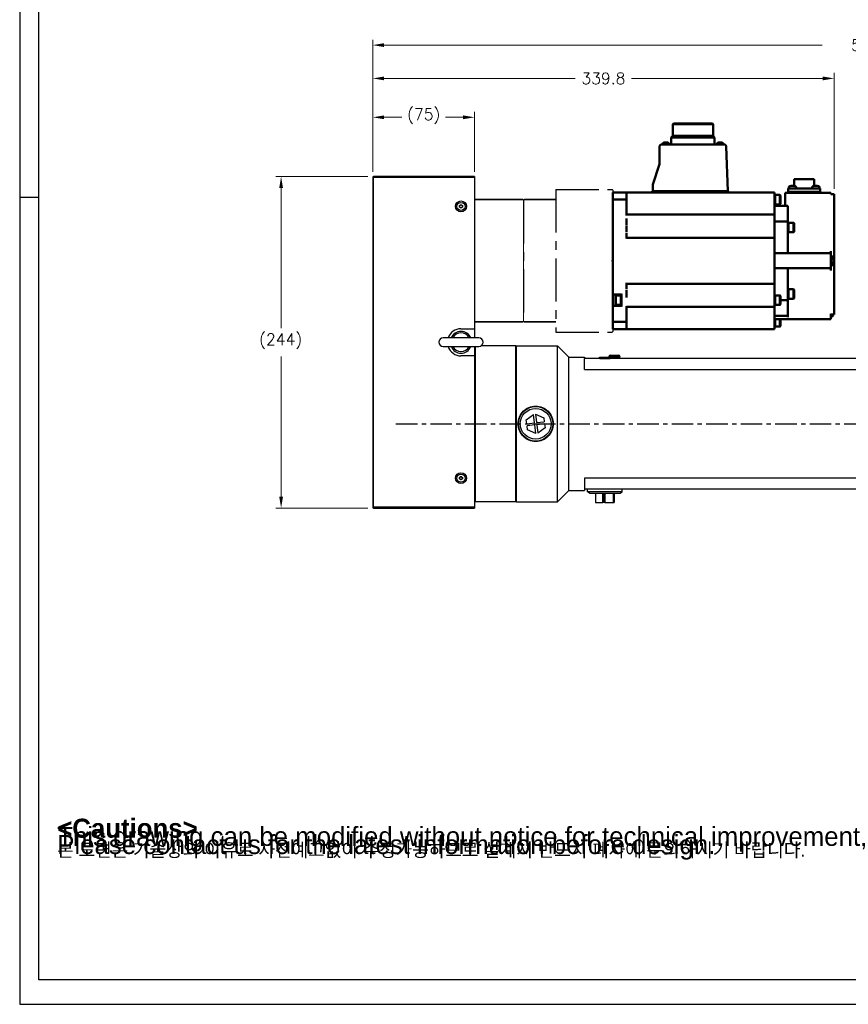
# Model space of a CAD drawing. Extents: x 20593 to 22277, y -1876 to -688.
# Tile 1 of 17: x 20593 to 21203, y -1876 to -1151. Entities that reach past the tile are written whole.
import ezdxf

# ---------------------------------------------------------------- set-up
doc = ezdxf.new("R2010")
doc.units = 0
doc.header["$LTSCALE"] = 25.4
doc.linetypes.add('CENTER', pattern=[2, 1.25, -0.25, 0.25, -0.25])
doc.layers.get('0').update_dxf_attribs({"linetype": 'CONTINUOUS'})
doc.layers.get('Defpoints').update_dxf_attribs({"linetype": 'CONTINUOUS'})
for name, color, linetype in [('1', 1, 'CENTER'), ('ATA-CENTER', 133, 'CENTER'), ('ATA-TEXT', 7, 'CONTINUOUS')]:
    doc.layers.add(name, color=color, linetype=linetype)
for name, color, linetype, lineweight in [('2d ConnectionPoints', 7, 'CONTINUOUS', 50), ('AM_0', 7, 'CONTINUOUS', 50), ('AM_5_Dimension', 6, 'CONTINUOUS', 13), ('ATA-DIM', 252, 'CONTINUOUS', 25), ('외형선(ISO)', 7, 'CONTINUOUS', 35)]:
    doc.layers.add(name, color=color, linetype=linetype, lineweight=lineweight)
doc.styles.get("Standard").update_dxf_attribs({"font": 'simplex.shx'})
doc.styles.add('주 문자 (ISO)', font='arial.ttf')
doc.dimstyles.new('ata_A1', dxfattribs={"dimtxt": 4.2, "dimasz": 4.2, "dimexe": 2, "dimexo": 2, "dimgap": 2, "dimtad": 0, "dimtih": 1, "dimtoh": 1, "dimdec": 6, "dimdsep": 46, "dimtxsty": 'Standard', "dimcen": 0, "dimclrd": 252, "dimclre": 252, "dimclrt": 4, "dimadec": 6, "dimazin": 2, "dimtfac": 1, "dimtdec": 6, "dimtofl": 0, "dimtmove": 0, "dimatfit": 3, "dimfxl": 0, "dimtolj": 1, "dimtzin": 0, "dimlwd": 0, "dimlwe": 0, "dimarcsym": 0})

# ---------------------------------------------------------------- blocks, each defined once
blk = doc.blocks.new('*D19063')
at = {"layer": 'ATA-DIM', "color": 252, "lineweight": 0}
for p, q in [((20852.62, -1263.24), (20852.62, -1219.13)), ((20861.02, -1223.13), (20873.94, -1223.13)), ((20919.22, -1223.13), (20906.3, -1223.13)), ((20927.62, -1263.24), (20927.62, -1219.13))]:
    blk.add_line(p, q, dxfattribs=at)
at = {"layer": 'ATA-DIM', "color": 252}
for points in [[(20861.02, -1221.73), (20861.02, -1224.53), (20852.62, -1223.13)], [(20919.22, -1224.53), (20919.22, -1221.73), (20927.62, -1223.13)]]:
    blk.add_solid(points, dxfattribs=at)
at = {"layer": 'Defpoints', "color": 0}
for p in [(20927.62, -1223.13), (20852.62, -1267.24), (20927.62, -1267.24)]:
    blk.add_point(p, dxfattribs=at)
at = {"layer": 'ATA-DIM', "color": 4, "ltscale": 0.2, "insert": (20877.94, -1216.75), "char_height": 8.4, "attachment_point": 1}
blk.add_mtext('\\A1;(75)', dxfattribs=at)
blk = doc.blocks.new('DDHW')
for p, q in [((20483.62, 4957.94), (20483.62, 4962.6)), ((20483.62, 4962.6), (20483.62, 4957.94)), ((20483.62, 4957.94), (20483.62, 4867.25)), ((20483.62, 4946.35), (20483.62, 4957.94)), ((20483.62, 4867.25), (20483.62, 4936.85)), ((20483.62, 4862.6), (20483.62, 4867.25)), ((20483.62, 4867.25), (20483.62, 4862.6)), ((20381.82, 4862.6), (20381.82, 4855.75))]:
    blk.add_line(p, q)
at = {"color": 7, "linetype": 'Continuous'}
blk.add_line((20483.62, 4962.6), (20483.62, 4862.6), dxfattribs=at)
at = {"ltscale": 0.2}
blk.add_line((20381.82, 4957.6), (20381.82, 4867.6), dxfattribs=at)
at = {"layer": '1', "color": 0}
for p, q in [((20441.62, 4965.1), (20483.12, 4965.1)), ((20441.62, 4965.1), (20441.62, 4860.1)), ((20483.62, 4964.6), (20483.62, 4860.6)), ((20417.82, 4957.1), (20417.82, 4868.1)), ((20441.62, 4860.1), (20483.12, 4860.1))]:
    blk.add_line(p, q, dxfattribs=at)
at = {"layer": '2d ConnectionPoints'}
blk.add_point((20483.62, 4912.6), dxfattribs=at)
at = {"layer": 'AM_0'}
blk.add_line((20483.62, 4962.9), (20483.62, 4862.3), dxfattribs=at)
at = {"layer": 'AM_5_Dimension', "color": 0}
for p, q in [((20483.62, 4964.6), (20483.12, 4965.1)), ((20483.62, 4860.6), (20483.12, 4860.1))]:
    blk.add_line(p, q, dxfattribs=at)
at = {"layer": 'AM_5_Dimension', "color": 0, "ltscale": 0.5}
blk.add_line((20417.82, 4957.1), (20417.82, 4868.1), dxfattribs=at)
at = {"layer": '외형선(ISO)'}
for p, q in [((20381.82, 4957.6), (20417.32, 4957.6)), ((20417.82, 4957.1), (20417.32, 4957.6)), ((20417.82, 4957.1), (20418.32, 4957.6)), ((20417.82, 4957.1), (20418.32, 4957.6)), ((20441.62, 4957.6), (20418.32, 4957.6)), ((20381.82, 4867.6), (20417.32, 4867.6)), ((20417.82, 4868.1), (20417.32, 4867.6)), ((20417.82, 4868.1), (20418.32, 4867.6)), ((20417.82, 4868.1), (20418.32, 4867.6)), ((20441.62, 4867.6), (20418.32, 4867.6))]:
    blk.add_line(p, q, dxfattribs=at)
blk = doc.blocks.new('*D19085')
at = {"layer": 'ATA-DIM', "color": 252, "lineweight": 0}
for p, q in [((20852.62, -1263.24), (20852.62, -1190.5)), ((20861.02, -1194.5), (21001.72, -1194.5)), ((21184.02, -1194.5), (21043.32, -1194.5)), ((21192.42, -1275.74), (21192.42, -1190.5))]:
    blk.add_line(p, q, dxfattribs=at)
at = {"layer": 'ATA-DIM', "color": 252}
for points in [[(20861.02, -1193.1), (20861.02, -1195.9), (20852.62, -1194.5)], [(21184.02, -1195.9), (21184.02, -1193.1), (21192.42, -1194.5)]]:
    blk.add_solid(points, dxfattribs=at)
at = {"layer": 'Defpoints', "color": 0}
for p in [(21192.42, -1194.5), (20852.62, -1267.24), (21192.42, -1279.74)]:
    blk.add_point(p, dxfattribs=at)
at = {"layer": 'ATA-DIM', "color": 4, "ltscale": 0.2, "insert": (21022.52, -1194.5), "char_height": 8.4, "attachment_point": 5}
blk.add_mtext('\\A1;339.8', dxfattribs=at)
blk = doc.blocks.new('*D19070')
at = {"layer": 'ATA-DIM', "color": 252, "lineweight": 0}
for p, q in [((20849.12, -1266.74), (20781.12, -1266.74)), ((20785.12, -1275.14), (20785.12, -1378.36)), ((20785.12, -1502.34), (20785.12, -1399.12)), ((20849.12, -1510.74), (20781.12, -1510.74))]:
    blk.add_line(p, q, dxfattribs=at)
at = {"layer": 'ATA-DIM', "color": 252}
for points in [[(20786.52, -1275.14), (20783.72, -1275.14), (20785.12, -1266.74)], [(20783.72, -1502.34), (20786.52, -1502.34), (20785.12, -1510.74)]]:
    blk.add_solid(points, dxfattribs=at)
at = {"layer": 'Defpoints', "color": 0}
for p in [(20853.12, -1266.74), (20785.12, -1510.74), (20853.12, -1510.74)]:
    blk.add_point(p, dxfattribs=at)
at = {"layer": 'ATA-DIM', "color": 4, "ltscale": 0.2, "insert": (20768.95, -1382.36), "char_height": 8.4, "attachment_point": 1}
blk.add_mtext('\\A1;(244)', dxfattribs=at)
blk = doc.blocks.new('*D19064')
at = {"layer": 'ATA-DIM', "color": 252, "lineweight": 0}
for p, q in [((20852.62, -1263.24), (20852.62, -1165.99)), ((21365.62, -1387.24), (21365.62, -1165.99)), ((20861.02, -1169.99), (21183.66, -1169.99)), ((21357.22, -1169.99), (21234.59, -1169.99))]:
    blk.add_line(p, q, dxfattribs=at)
at = {"layer": 'ATA-DIM', "color": 252}
for points in [[(20861.02, -1168.59), (20861.02, -1171.39), (20852.62, -1169.99)], [(21357.22, -1171.39), (21357.22, -1168.59), (21365.62, -1169.99)]]:
    blk.add_solid(points, dxfattribs=at)
at = {"layer": 'Defpoints', "color": 0}
for p in [(21365.62, -1169.99), (20852.62, -1267.24), (21365.62, -1391.24)]:
    blk.add_point(p, dxfattribs=at)
at = {"layer": 'ATA-DIM', "color": 4, "ltscale": 0.2, "insert": (21187.66, -1165.79), "char_height": 8.4, "attachment_point": 1}
blk.add_mtext('\\A1;   513', dxfattribs=at)
blk = doc.blocks.new('ata-Border-A1-002')
at = {"color": 253, "ltscale": 0.5}
for p, q in [((0, 594), (0, 0)), ((7, 297), (0, 297)), ((0, 0), (841, 0))]:
    blk.add_line(p, q, dxfattribs=at)
at = {"ltscale": 0.5}
blk.add_line((7, 9), (7, 585), dxfattribs=at)
blk.add_line((834, 9), (7, 9))

msp = doc.modelspace()

# ---------------------------------------------------------------- linework, layer by layer
for p, q in [((20853.124403, -1267.2400297), (20852.624403, -1267.2400297)), ((20852.624403, -1267.2400297), (20852.624403, -1510.2400297)), ((20853.124403, -1266.7400297), (20853.124403, -1267.2400297)), ((20927.624403, -1266.7400297), (20853.124403, -1266.7400297)), ((20853.124403, -1267.2400297), (20927.624403, -1267.2400297)), ((20853.124403, -1510.2400297), (20853.124403, -1267.2400297)), ((20927.624403, -1266.7400297), (20927.624403, -1267.2400297)), ((20927.624403, -1267.2400297), (20927.624403, -1378.7400297)), ((21029.4244035, -1278.7400297), (21029.4244035, -1283.3941369)), ((21029.4244035, -1283.3941369), (21029.4244035, -1278.7400297)), ((20916.624403, -1288.1626795), (20917.624403, -1287.5853292)), ((20916.624403, -1289.31738), (20916.624403, -1288.1626795)), ((20917.624403, -1289.8947303), (20916.624403, -1289.31738)), ((20917.624403, -1287.5853292), (20918.624403, -1288.1626795)), ((20918.624403, -1289.31738), (20917.624403, -1289.8947303)), ((20918.624403, -1288.1626795), (20918.624403, -1289.31738)), ((21029.4244035, -1294.9900297), (21029.4244035, -1283.3941369)), ((21029.4244035, -1283.3941369), (21029.4244035, -1374.0859226)), ((21029.4244035, -1374.0859226), (21029.4244035, -1304.4900297)), ((21029.4244035, -1374.0859226), (21029.4244035, -1378.7400297)), ((21029.4244035, -1378.7400297), (21029.4244035, -1374.0859226)), ((20917.624403, -1378.7400297), (20927.624403, -1378.7400297)), ((20927.624403, -1378.7400297), (20927.624403, -1385.5900297)), ((20930.774403, -1385.5900297), (20904.474403, -1385.5900297)), ((20958.124403, -1391.2400297), (20932.6907798, -1391.2400297)), ((20958.624403, -1391.7400297), (20958.124403, -1391.2400297)), ((20958.124403, -1506.2400297), (20958.124403, -1391.2400297)), ((20958.624403, -1391.2400297), (20988.624403, -1391.2400297)), ((20958.624403, -1506.2400297), (20958.624403, -1391.2400297)), ((20997.124403, -1399.7400297), (20988.624403, -1391.2400297)), ((20988.624403, -1506.2400297), (20988.624403, -1391.2400297)), ((20904.474403, -1391.8900297), (20930.774403, -1391.8900297)), ((20927.624403, -1398.7400297), (20917.624403, -1398.7400297)), ((20927.624403, -1391.8900297), (20927.624403, -1398.7400297)), ((20927.624403, -1398.7400297), (20927.624403, -1510.2400297)), ((20928.124403, -1391.8900297), (20928.124403, -1506.2400297)), ((21027.624403, -1398.2400297), (21033.624403, -1398.2400297)), ((20997.124403, -1399.7400297), (21008.624403, -1399.7400297)), ((20997.124403, -1497.7400297), (20997.124403, -1399.7400297)), ((21008.624403, -1399.7400297), (21008.624403, -1400.7400297)), ((21008.624403, -1408.7400297), (21008.624403, -1400.7400297)), ((21278.624403, -1400.7400297), (21008.624403, -1400.7400297)), ((21019.624403, -1399.6400297), (21019.824403, -1399.6400297)), ((21019.624403, -1400.1400297), (21019.624403, -1399.6400297)), ((21019.624403, -1400.1400297), (21019.824403, -1400.1400297)), ((21019.624403, -1400.7400297), (21019.624403, -1400.1400297)), ((21019.824403, -1399.6400297), (21027.424403, -1399.6400297)), ((21019.824403, -1399.6400297), (21019.824403, -1400.7400297)), ((21019.839403, -1399.6500297), (21027.409403, -1399.6500297)), ((21019.839403, -1399.6500297), (21019.839403, -1400.6500297)), ((21019.839403, -1400.6500297), (21027.409403, -1400.6500297)), ((21019.839403, -1400.7400297), (21019.839403, -1400.6500297)), ((21026.624403, -1399.2400297), (21026.624403, -1399.6400297)), ((21034.624403, -1399.2400297), (21026.624403, -1399.2400297)), ((21027.409403, -1400.6500297), (21027.409403, -1399.6500297)), ((21027.409403, -1400.6500297), (21027.409403, -1400.7400297)), ((21027.424403, -1400.7400297), (21027.424403, -1399.6400297)), ((21027.424403, -1399.6400297), (21027.624403, -1399.6400297)), ((21027.424403, -1400.1400297), (21027.624403, -1400.1400297)), ((21027.624403, -1399.6400297), (21027.624403, -1400.1400297)), ((21027.624403, -1399.7400297), (21034.624403, -1399.7400297)), ((21027.624403, -1400.1400297), (21027.624403, -1400.7400297)), ((21028.624403, -1399.9400297), (21028.624403, -1400.7400297)), ((21028.624403, -1399.9400297), (21032.624403, -1399.9400297)), ((21032.624403, -1399.9400297), (21032.624403, -1400.7400297)), ((21034.624403, -1399.2400297), (21034.624403, -1399.7400297)), ((21008.624403, -1408.7400297), (21278.624403, -1408.7400297)), ((20965.7405599, -1445.7490368), (20971.030333, -1441.8326225)), ((20971.7387947, -1448.0359715), (20971.030333, -1441.8326225)), ((20972.6199995, -1441.6510725), (20978.6566003, -1444.2739433)), ((20972.6199995, -1441.6510725), (20973.3284612, -1447.8544215)), ((20966.0756078, -1448.6827432), (20965.7405599, -1445.7490368)), ((20966.0756078, -1448.6827432), (20971.7387947, -1448.0359715)), ((20973.3284612, -1447.8544215), (20978.9916482, -1447.2076497)), ((20979.1731981, -1448.7973162), (20973.5100112, -1449.444088)), ((20973.5100112, -1449.444088), (20974.2184729, -1455.6474369)), ((20978.6566003, -1444.2739433), (20978.9916482, -1447.2076497)), ((20979.1731981, -1448.7973162), (20979.508246, -1451.7310227)), ((20971.9203447, -1449.625638), (20966.2571578, -1450.2724098)), ((20966.5922056, -1453.2061162), (20966.2571578, -1450.2724098)), ((20972.6288064, -1455.8289869), (20966.5922056, -1453.2061162)), ((20972.6288064, -1455.8289869), (20971.9203447, -1449.625638)), ((20979.508246, -1451.7310227), (20974.2184729, -1455.6474369)), ((20916.624403, -1488.1626795), (20917.624403, -1487.5853292)), ((20916.624403, -1489.31738), (20916.624403, -1488.1626795)), ((20917.624403, -1489.8947303), (20916.624403, -1489.31738)), ((20917.624403, -1487.5853292), (20918.624403, -1488.1626795)), ((20918.624403, -1489.31738), (20917.624403, -1489.8947303)), ((20918.624403, -1488.1626795), (20918.624403, -1489.31738)), ((21008.624403, -1488.7400297), (21008.624403, -1496.7400297)), ((21278.624403, -1488.7400297), (21008.624403, -1488.7400297)), ((20997.124403, -1497.7400297), (20988.624403, -1506.2400297)), ((20997.124403, -1497.7400297), (21008.624403, -1497.7400297)), ((21008.624403, -1496.7400297), (21008.624403, -1497.7400297)), ((21008.624403, -1496.7400297), (21278.624403, -1496.7400297)), ((21010.924403, -1498.9462822), (21010.924403, -1496.7400297)), ((21012.2992139, -1499.7400297), (21010.924403, -1498.9462822)), ((21036.324403, -1498.9462822), (21010.924403, -1498.9462822)), ((21012.2992139, -1499.7400297), (21034.949592, -1499.7400297)), ((21016.7405599, -1499.7400297), (21016.7405599, -1506.7400297)), ((21022.030333, -1506.7400297), (21022.030333, -1499.7400297)), ((21022.7387947, -1499.7400297), (21022.7387947, -1506.7400297)), ((21022.9203447, -1506.7400297), (21022.9203447, -1499.7400297)), ((21023.6199995, -1499.7400297), (21023.6199995, -1506.7400297)), ((21029.6566003, -1499.7400297), (21029.6566003, -1506.7400297)), ((21029.9916482, -1506.7400297), (21029.9916482, -1499.7400297)), ((21030.1731981, -1499.7400297), (21030.1731981, -1506.7400297)), ((21030.508246, -1499.7400297), (21030.508246, -1506.7400297)), ((21034.949592, -1499.7400297), (21036.324403, -1498.9462822)), ((21036.324403, -1498.9462822), (21036.324403, -1496.7400297)), ((20927.624403, -1505.7400297), (20928.124403, -1506.2400297)), ((20958.124403, -1506.2400297), (20928.124403, -1506.2400297)), ((20958.624403, -1505.7400297), (20958.124403, -1506.2400297)), ((20958.624403, -1506.2400297), (20988.624403, -1506.2400297)), ((21016.7405599, -1506.7400297), (21022.030333, -1506.7400297)), ((21022.7387947, -1506.7400297), (21022.030333, -1506.7400297)), ((21022.9203447, -1506.7400297), (21022.7387947, -1506.7400297)), ((21023.6199995, -1506.7400297), (21022.9203447, -1506.7400297)), ((21023.6199995, -1506.7400297), (21029.6566003, -1506.7400297)), ((21029.6566003, -1506.7400297), (21029.9916482, -1506.7400297)), ((21030.1731981, -1506.7400297), (21029.9916482, -1506.7400297)), ((21030.1731981, -1506.7400297), (21030.508246, -1506.7400297)), ((20852.624403, -1510.2400297), (20853.124403, -1510.2400297)), ((20853.124403, -1510.2400297), (20853.124403, -1510.7400297)), ((20927.624403, -1510.2400297), (20853.124403, -1510.2400297)), ((20853.124403, -1510.7400297), (20927.624403, -1510.7400297)), ((20927.624403, -1510.2400297), (20927.624403, -1510.7400297))]:
    msp.add_line(p, q)
at = {"color": 7, "linetype": 'Continuous'}
msp.add_line((21029.4244035, -1278.7400297), (21029.4244035, -1378.7400297), dxfattribs=at)
for centre, radius in [((20917.624403, -1288.7400297), 4), ((20917.624403, -1288.7400297), 3), ((20972.624403, -1448.7400297), 12.7), ((20972.624403, -1448.7400297), 11.325189), ((20917.624403, -1488.7400297), 4), ((20917.624403, -1488.7400297), 3)]:
    msp.add_circle(centre, radius)
for centre, radius, start, end in [((20853.124403, -1267.2400297), 0.5, 90, 180), ((20917.624403, -1288.7400297), 1, 120, 180), ((20917.624403, -1288.7400297), 1, 180, 240), ((20917.624403, -1288.7400297), 1, 60, 120), ((20917.624403, -1288.7400297), 1, 240, 300), ((20917.624403, -1288.7400297), 1, 0, 60), ((20917.624403, -1288.7400297), 1, 300, 0), ((20917.624403, -1388.7400297), 10, 90, 161.6391862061), ((20917.624403, -1388.7400297), 8, 23.1880375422, 156.8119624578), ((20917.624403, -1388.7400297), 6.88914, 27.2092425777, 152.7907574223), ((20904.474403, -1388.7400297), 3.15, 90, 270), ((20930.774403, -1388.7400297), 3.15, 270, 90), ((20917.624403, -1388.7400297), 10, 198.3608137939, 270), ((20917.624403, -1388.7400297), 8, 203.1880375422, 336.8119624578), ((20917.624403, -1388.7400297), 6.88914, 207.2092425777, 332.7907574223), ((21027.624403, -1399.2400297), 1, 90, 180), ((21033.624403, -1399.2400297), 1, 0, 90), ((21028.424403, -1399.9400297), 0.2, 0, 90), ((21032.824403, -1399.9400297), 0.2, 90, 180), ((20917.624403, -1488.7400297), 1, 120, 180), ((20917.624403, -1488.7400297), 1, 180, 240), ((20917.624403, -1488.7400297), 1, 60, 120), ((20917.624403, -1488.7400297), 1, 240, 300), ((20917.624403, -1488.7400297), 1, 0, 60), ((20917.624403, -1488.7400297), 1, 300, 0), ((20853.124403, -1510.2400297), 0.5, 180, 270)]:
    msp.add_arc(centre, radius, start, end)
for points, knots in [([(20959.624403, -1448.7400297), (20959.624403, -1447.1016826), (20959.9529835, -1445.3579532), (20961.2814614, -1442.1566426), (20962.2810507, -1440.6986057), (20964.5830854, -1438.396571), (20966.0410775, -1437.3970649), (20969.2422309, -1436.0686476), (20970.9859043, -1435.7400297), (20974.2629016, -1435.7400297), (20976.006575, -1436.0686476), (20979.2077284, -1437.3970649), (20980.6657206, -1438.396571), (20982.9677552, -1440.6986057), (20983.9673445, -1442.1566426), (20985.2958224, -1445.3579532), (20985.624403, -1447.1016826), (20985.624403, -1448.7400297)], [1.9661074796, 1.9661074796, 1.9661074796, 1.9661074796, 2.4576116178, 2.4576116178, 2.949115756, 2.949115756, 3.4406653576, 3.4406653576, 3.9322149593, 3.9322149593, 4.4237645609, 4.4237645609, 4.9153141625, 4.9153141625, 5.4068183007, 5.4068183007, 5.8983224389, 5.8983224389, 5.8983224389, 5.8983224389]), ([(20985.624403, -1448.7400297), (20985.624403, -1450.3783769), (20985.2958224, -1452.1221063), (20983.9673445, -1455.3234169), (20982.9677552, -1456.7814538), (20980.6657206, -1459.0834884), (20979.2077284, -1460.0829945), (20976.006575, -1461.4114119), (20974.2629016, -1461.7400297), (20972.624403, -1461.7400297), (20970.9859043, -1461.7400297), (20969.2422309, -1461.4114119), (20966.0410775, -1460.0829945), (20964.5830854, -1459.0834884), (20962.2810507, -1456.7814538), (20961.2814614, -1455.3234169), (20959.9529835, -1452.1221063), (20959.624403, -1450.3783769), (20959.624403, -1448.7400297)], [5.8983224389, 5.8983224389, 5.8983224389, 5.8983224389, 6.3898265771, 6.3898265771, 6.8813307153, 6.8813307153, 7.3728803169, 7.3728803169, 7.8644299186, 7.8644299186, 7.8644299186, 8.3559795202, 8.3559795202, 8.8475291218, 8.8475291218, 9.33903326, 9.33903326, 9.8305373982, 9.8305373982, 9.8305373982, 9.8305373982])]:
    msp.add_open_spline(points, degree=3, knots=knots)
at = {"layer": '2d ConnectionPoints'}
msp.add_point((21029.4244035, -1328.7400297), dxfattribs=at)
at = {"layer": 'AM_0'}
for p, q in [((21073.5494035, -1228.2400297), (21074.0494035, -1227.7400297)), ((21073.5494035, -1228.2400297), (21103.2994035, -1228.2400297)), ((21073.5494035, -1236.8800297), (21073.5494035, -1228.2400297)), ((21074.0494035, -1227.7400297), (21102.7994035, -1227.7400297)), ((21102.7994035, -1227.7400297), (21103.2994035, -1228.2400297)), ((21103.2994035, -1228.2400297), (21103.2994035, -1236.8800297)), ((21072.4744035, -1237.8800297), (21073.5494035, -1236.8800297)), ((21072.4744035, -1237.8800297), (21104.3744035, -1237.8800297)), ((21072.4744035, -1243.1400297), (21072.4744035, -1237.8800297)), ((21073.5494035, -1236.8800297), (21103.2994035, -1236.8800297)), ((21103.2994035, -1236.8800297), (21104.3744035, -1237.8800297)), ((21104.3744035, -1237.8800297), (21104.3744035, -1243.1400297)), ((21063.9244035, -1244.6400297), (21063.9253172, -1244.5876805)), ((21063.9244035, -1257.6400297), (21063.9244035, -1244.6400297)), ((21065.4244035, -1243.1400297), (21111.4758703, -1243.1400297)), ((21067.2225096, -1241.7439837), (21069.6262973, -1241.7439837)), ((21107.2225096, -1241.7439837), (21109.6262973, -1241.7439837)), ((21112.9749565, -1244.5876805), (21114.1221859, -1277.4400297)), ((21058.9244035, -1272.6400297), (21063.9244035, -1257.6400297)), ((21058.9244035, -1277.4400297), (21058.9244035, -1272.6400297)), ((21158.7244035, -1278.0400297), (21158.7244035, -1275.5400297)), ((21158.7244035, -1275.5400297), (21182.1244035, -1275.5400297)), ((21159.0444035, -1275.5400297), (21159.1185281, -1274.6927808)), ((21163.0244035, -1268.7400297), (21177.8244035, -1268.7400297)), ((21163.0244035, -1273.6489413), (21163.0244035, -1268.7400297)), ((21164.4702788, -1274.6927808), (21164.5444035, -1275.5400297)), ((21176.3044035, -1275.5400297), (21176.3785281, -1274.6927808)), ((21177.8244035, -1268.7400297), (21177.8244035, -1273.6489413)), ((21181.7302788, -1274.6927808), (21181.8044035, -1275.5400297)), ((21182.1244035, -1275.5400297), (21182.1244035, -1278.0400297)), ((21029.4244035, -1278.4400297), (21029.4244035, -1379.0400297)), ((21029.4244035, -1278.4400297), (21148.4244035, -1278.4400297)), ((21039.4244035, -1295.4400297), (21039.4244035, -1278.4400297)), ((21058.4244035, -1277.4400297), (21114.4244035, -1277.4400297)), ((21058.4244035, -1278.4400297), (21058.4244035, -1277.4400297)), ((21114.4244035, -1277.4400297), (21114.4244035, -1278.4400297)), ((21148.4244035, -1278.4400297), (21148.4244035, -1379.0400297)), ((21148.4244035, -1279.7400297), (21148.9244035, -1279.7400297)), ((21148.9244035, -1279.7400297), (21148.9244035, -1287.7400297)), ((21148.9244035, -1280.2400297), (21152.5744035, -1280.2400297)), ((21152.5744035, -1280.2400297), (21152.5744035, -1287.2400297)), ((21152.5744035, -1280.2400297), (21152.9244035, -1280.5900297)), ((21152.9244035, -1280.5900297), (21152.9244035, -1286.8900297)), ((21156.4244035, -1288.2400297), (21156.4244035, -1278.7400297)), ((21156.4244035, -1278.7400297), (21189.9244035, -1278.7400297)), ((21157.9244035, -1278.0400297), (21182.9244035, -1278.0400297)), ((21157.9244035, -1278.7400297), (21157.9244035, -1278.0400297)), ((21182.9244035, -1278.0400297), (21182.9244035, -1278.7400297)), ((21189.9244035, -1278.7400297), (21189.9244035, -1279.7400297)), ((21189.9244035, -1279.7400297), (21192.4244035, -1279.7400297)), ((21192.4244035, -1279.7400297), (21192.4244035, -1368.2100182)), ((21039.4244035, -1283.7271427), (21029.4244035, -1283.7271427)), ((21148.9244035, -1287.7400297), (21148.4244035, -1287.7400297)), ((21148.4244035, -1288.2400297), (21158.4244035, -1288.2400297)), ((21152.5744035, -1287.2400297), (21148.9244035, -1287.2400297)), ((21152.9244035, -1286.8900297), (21152.5744035, -1287.2400297)), ((21158.4244035, -1323.2400297), (21158.4244035, -1288.2400297)), ((21039.4244035, -1294.7400297), (21148.4244035, -1294.7400297)), ((21039.4244035, -1302.4160119), (21039.4244035, -1297.5640476)), ((21039.4244035, -1307.4160119), (21039.4244035, -1303.0640476)), ((21148.4244035, -1299.7400297), (21158.4244035, -1299.7400297)), ((21158.4244035, -1300.2400297), (21158.9244035, -1300.2400297)), ((21158.9244035, -1300.2400297), (21158.9244035, -1308.2400297)), ((21158.9244035, -1300.7400297), (21162.5244035, -1300.7400297)), ((21162.5244035, -1300.7400297), (21162.5244035, -1307.7400297)), ((21162.5244035, -1300.7400297), (21162.9244035, -1301.1400297)), ((21162.9244035, -1301.1400297), (21162.9244035, -1307.3400297)), ((21039.4244035, -1312.4400297), (21039.4244035, -1308.0640476)), ((21039.4244035, -1311.7400297), (21148.4244035, -1311.7400297)), ((21158.9244035, -1308.2400297), (21158.4244035, -1308.2400297)), ((21162.5244035, -1307.7400297), (21158.9244035, -1307.7400297)), ((21162.9244035, -1307.3400297), (21162.5244035, -1307.7400297)), ((21148.4244035, -1323.2400297), (21189.9244035, -1323.2400297)), ((21189.9244035, -1335.8798857), (21189.9244035, -1321.6001738)), ((21189.9244035, -1325.4900297), (21192.4244035, -1325.4900297)), ((21189.9244035, -1325.9900297), (21190.7716523, -1326.0641544)), ((21190.7716523, -1331.4159051), (21189.9244035, -1331.4900297)), ((21189.9244035, -1331.9900297), (21192.4244035, -1331.9900297)), ((21148.4244035, -1334.2400297), (21189.9244035, -1334.2400297)), ((21158.4244035, -1370.2400297), (21158.4244035, -1334.2400297)), ((21039.4244035, -1349.4160119), (21039.4244035, -1345.0400297)), ((21039.4244035, -1345.7400297), (21148.4244035, -1345.7400297)), ((21035.9244035, -1353.4900297), (21029.4244035, -1353.4900297)), ((21031.4244035, -1354.5900297), (21031.7744035, -1354.2400297)), ((21031.4244035, -1354.5900297), (21031.4244035, -1360.8900297)), ((21031.7744035, -1354.2400297), (21031.7744035, -1361.2400297)), ((21031.7744035, -1354.2400297), (21035.4244035, -1354.2400297)), ((21035.4244035, -1353.7400297), (21035.4244035, -1361.7400297)), ((21035.4244035, -1353.7400297), (21035.9244035, -1353.7400297)), ((21035.9244035, -1362.4900297), (21035.9244035, -1352.9900297)), ((21039.4244035, -1355.730175), (21039.4244035, -1350.0640476)), ((21148.4244035, -1353.7400297), (21148.9244035, -1353.7400297)), ((21148.9244035, -1353.7400297), (21148.9244035, -1361.7400297)), ((21148.9244035, -1354.2400297), (21152.5744035, -1354.2400297)), ((21152.5744035, -1354.2400297), (21152.5744035, -1361.2400297)), ((21152.5744035, -1354.2400297), (21152.9244035, -1354.5900297)), ((21152.9244035, -1354.5900297), (21152.9244035, -1360.8900297)), ((21158.4244035, -1349.2400297), (21158.9244035, -1349.2400297)), ((21158.9244035, -1349.2400297), (21158.9244035, -1357.2400297)), ((21158.9244035, -1349.7400297), (21162.5244035, -1349.7400297)), ((21162.5244035, -1349.7400297), (21162.5244035, -1356.7400297)), ((21162.5244035, -1349.7400297), (21162.9244035, -1350.1400297)), ((21162.9244035, -1350.1400297), (21162.9244035, -1356.3400297)), ((21035.9244035, -1361.9900297), (21029.4244035, -1361.9900297)), ((21031.7744035, -1361.2400297), (21031.4244035, -1360.8900297)), ((21035.4244035, -1361.2400297), (21031.7744035, -1361.2400297)), ((21035.9244035, -1361.7400297), (21035.4244035, -1361.7400297)), ((21039.4244035, -1379.0400297), (21039.4244035, -1362.0400297)), ((21148.9244035, -1361.7400297), (21148.4244035, -1361.7400297)), ((21152.5744035, -1361.2400297), (21148.9244035, -1361.2400297)), ((21152.9244035, -1360.8900297), (21152.5744035, -1361.2400297)), ((21152.9244035, -1357.7400297), (21158.4244035, -1357.7400297)), ((21158.9244035, -1357.2400297), (21158.4244035, -1357.2400297)), ((21162.5244035, -1356.7400297), (21158.9244035, -1356.7400297)), ((21162.9244035, -1356.3400297), (21162.5244035, -1356.7400297)), ((21039.4244035, -1362.7400297), (21148.4244035, -1362.7400297)), ((21148.4244035, -1369.2400297), (21158.4244035, -1369.2400297)), ((21189.9244035, -1371.7400297), (21189.9244035, -1367.7418881)), ((21192.4244035, -1368.2100182), (21189.9244035, -1368.2100182)), ((21190.7716523, -1369.6659051), (21189.9244035, -1369.7400297)), ((21039.4244035, -1373.7529168), (21029.4244035, -1373.7529168)), ((21148.4244035, -1371.7400297), (21189.9244035, -1371.7400297)), ((21148.9244035, -1371.7400297), (21148.9244035, -1377.7400297)), ((21152.5744035, -1371.7400297), (21152.5744035, -1377.2400297)), ((21152.9244035, -1376.8900297), (21152.5744035, -1377.2400297)), ((21152.9244035, -1371.7400297), (21152.9244035, -1376.8900297)), ((21029.4244035, -1379.0400297), (21148.4244035, -1379.0400297)), ((21148.9244035, -1377.7400297), (21148.4244035, -1377.7400297)), ((21152.5744035, -1377.2400297), (21148.9244035, -1377.2400297))]:
    msp.add_line(p, q, dxfattribs=at)
for points in [[(21065.4244035, -1243.1400297), (21065.2936698, -1243.1457377), (21065.1639312, -1243.1628181), (21065.0361749, -1243.191141), (21064.9113732, -1243.2304908), (21064.7904761, -1243.2805681), (21064.6744035, -1243.3409916), (21064.5640388, -1243.4113017), (21064.460222, -1243.4909631), (21064.3637433, -1243.5793696), (21064.2753368, -1243.6758483), (21064.1956754, -1243.7796651), (21064.1253654, -1243.8900297), (21064.0649418, -1244.0061023), (21064.0148645, -1244.1269995), (21063.9755147, -1244.2518012), (21063.9471918, -1244.3795575), (21063.9301114, -1244.5092961), (21063.9253172, -1244.5876805)], [(21112.9749565, -1244.5876805), (21112.9646895, -1244.4572257), (21112.9430917, -1244.3281622), (21112.9103274, -1244.2014722), (21112.8666461, -1244.0781198), (21112.8123801, -1243.959044), (21112.7479424, -1243.8451508), (21112.6738236, -1243.7373072), (21112.5905875, -1243.6363338), (21112.4988678, -1243.5429992), (21112.3993625, -1243.4580136), (21112.2928289, -1243.3820239), (21112.1800776, -1243.3156083), (21112.061967, -1243.2592725), (21111.9393958, -1243.213445), (21111.8132969, -1243.1784746), (21111.68463, -1243.1546276), (21111.5543742, -1243.1420854), (21111.4758703, -1243.1400297)]]:
    msp.add_lwpolyline(points, dxfattribs=at)
for centre, radius, start, end in [((21067.3210184, -1243.2407455), 1.5, 93.7654683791, 176.1500438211), ((21068.4244035, -1248.6400297), 7, 80.1133759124, 99.8866240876), ((21069.5277885, -1243.2407455), 1.5, 3.8499561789, 86.2345316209), ((21107.3210184, -1243.2407455), 1.5, 93.7654683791, 176.1500438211), ((21108.4244035, -1248.6400297), 7, 80.1133759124, 99.8866240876), ((21109.5277885, -1243.2407455), 1.5, 3.8499561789, 86.2345316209), ((21160.1147228, -1274.7799366), 1, 106.2570278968, 175), ((21161.7944035, -1280.5400297), 7, 73.7429721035, 106.2570278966), ((21163.4740841, -1274.7799366), 1, 5, 73.7429721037), ((21177.3747228, -1274.7799366), 1, 106.2570278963, 175), ((21179.0544035, -1280.5400297), 7, 73.7429721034, 106.2570278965), ((21180.7340841, -1274.7799366), 1, 5, 73.7429721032), ((21190.6844966, -1327.0603491), 1, 16.2570278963, 85.0000000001), ((21190.6844966, -1330.4197104), 1, 274.9999999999, 343.7429721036), ((21184.9244035, -1328.7400297), 7, 343.7429721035, 16.2570278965), ((21190.6844966, -1368.6697104), 1, 274.9999999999, 343.7429721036), ((21184.9244035, -1366.9900297), 7, 343.7429721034, 349.9630022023)]:
    msp.add_arc(centre, radius, start, end, dxfattribs=at)
at = {"layer": 'ATA-CENTER', "ltscale": 0.5}
msp.add_line((20869.6807748, -1448.7400297), (21620.7590504, -1448.7400297), dxfattribs=at)

# ---------------------------------------------------------------- block references
at = {"xscale": 2, "yscale": 2, "zscale": 2}
msp.add_blockref('ata-Border-A1-002', (20592.5632468, -1876.0874471), dxfattribs=at)
msp.add_blockref('ata-Border-A1-002', (20592.5632468, -1876.0874471), dxfattribs=at)
at = {"ltscale": 0.2}
msp.add_blockref('DDHW', (545.7999833, -6241.338401), dxfattribs=at)

# ---------------------------------------------------------------- texts
at = {"layer": 'ATA-TEXT', "color": 7, "attachment_point": 1, "style": '주 문자 (ISO)'}
for s, insert, char_height, line_spacing_factor in [('{\\fArial|b1|i0|c129|p34;\\H3.42860x;\\L<ATA SERVO PRESS>SERVO PRESS>}\\P{\\fArial|b0|i0|c129|p34;\\H2.57145x;MODEL : OACIS-}{\\fArial|b0|i0|c0|p34;\\H2.57145x;P010}{\\fArial|b0|i0|c129|p34;\\H2.57145x;-200-200-A}{\\fArial|b0|i0|c0|p34;\\H2.57145x;6V200}\\P{\\fArial|b0|i0|c129|p34;\\H2.57145x;MAX LOAD : ±}{\\fArial|b0|i0|c0|p34;\\H2.57145x;10}{\\fArial|b0|i0|c129|p34;\\H2.57145x; kN}\\P{\\fArial|b0|i0|c129|p34;\\H2.57145x;TRAVEL : 200 mm}\\P{\\fArial|b0|i0|c129|p34;\\H2.57145x;MAX SPEED : 200 mm/s}\\P{\\fArial|b0|i0|c129|p34;\\H1.71439x;□ Max allowable tooling weight is 1% of full capacity.}\\P{\\fArial|b0|i0|c129|p34;\\H1.71439x;□ Position Repeatability  }{\\fArial|b0|i0|c129|p34;\\H1.71439x;<}{\\fArial|b0|i0|c129|p34;\\H1.71439x; 0.01 mm}\\P{\\fArial|b0|i0|c129|p34;\\H1.71439x;□ Load Linearity }{\\fArial|b0|i0|c129|p34;\\H1.71439x;<}{\\fArial|b0|i0|c129|p34;\\H1.71439x; 0.5 % of Full Capa}\\P{\\fArial|b0|i0|c129|p34;\\H1.71439x;□ Load Accuracy }{\\fArial|b0|i0|c129|p34;\\H1.71439x;<}{\\fArial|b0|i0|c129|p34;\\H1.71439x; 1 %  of Full Capa}', (20632.3062237, -733.7825251), 7, 1.151952), ('{\\fArial|b1|i0|c129|p34;\\H2.00000x;<Cautions> }\\P{\\fArial|b0|i0|c129|p34;\\H2.00000x;This drawing can be modified without notice for technical improvement,}\\P{\\fArial|b0|i0|c129|p34;\\H2.00000x;Please contact us for the latest information before design.}\\P{\\fGulim|b0|i0|c129|p50;\\H1.42857x;본 도면은 기술상의 이유로 사전예고없이 수정가능하므로 설계시 반드시 폐사에 문의하시기 바랍니다}{\\fArial|b0|i0|c129|p34;\\H1.42857x;.}', (20620.2097306, -1739.4519299), 6.9999998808, 0.257143)]:
    msp.add_mtext(s, dxfattribs=dict(at, insert=insert, char_height=char_height, line_spacing_factor=line_spacing_factor))

# ---------------------------------------------------------------- dimensions: what is measured, and where the dimension line sits
at = {"layer": 'ATA-DIM'}
for base, p1, p2, angle, text, override, picture, middle in [((21365.624403, -1169.9931362), (20852.624403, -1267.2400297), (21365.624403, -1391.2400297), 180, '   <>', {"dimscale": 2, "dimdec": 3, "dimpost": '', "dimtol": 0, "dimlim": 0, "dimtp": 0, "dimtm": 0, "dimtfac": 0.857143, "dimtdec": 2, "dimtolj": 1, "dimtzin": 0}, '*D19064', (21209.124403, -1169.9931362)), ((20927.624403, -1223.1333739), (20852.624403, -1267.2400297), (20927.624403, -1267.2400297), 180, '(<>)', {"dimscale": 2, "dimdec": 3, "dimtfac": 0.857143, "dimtdec": 2}, '*D19063', (20890.124403, -1223.1333739)), ((20785.124403, -1510.7400297), (20853.124403, -1266.7400297), (20853.124403, -1510.7400297), 90, '(<>)', {"dimscale": 2, "dimdec": 3, "dimtol": 0, "dimlim": 0, "dimtp": 0, "dimtm": 0, "dimtfac": 0.857143, "dimtdec": 2, "dimtolj": 1, "dimtzin": 0}, '*D19070', (20785.124403, -1388.7400297))]:
    dim = msp.add_linear_dim(base=base, p1=p1, p2=p2, angle=angle, text=text, dimstyle='ata_A1', override=override, dxfattribs=at)
    dim.commit()
    dim.dimension.update_dxf_attribs({"geometry": picture, "text_midpoint": middle, "dimtype": 160})
dim = msp.add_linear_dim(base=(21192.4244035, -1194.4952618), p1=(20852.624403, -1267.2400297), p2=(21192.4244035, -1279.7400297), dimstyle='ata_A1', override={"dimscale": 2, "dimdec": 3, "dimtfac": 0.857143, "dimtdec": 2, "dimtfill": 0}, dxfattribs=at)
dim.commit()
dim.dimension.update_dxf_attribs({"geometry": '*D19085', "text_midpoint": (21022.5244032, -1194.4952618)})

doc.saveas('drawing.dxf')
